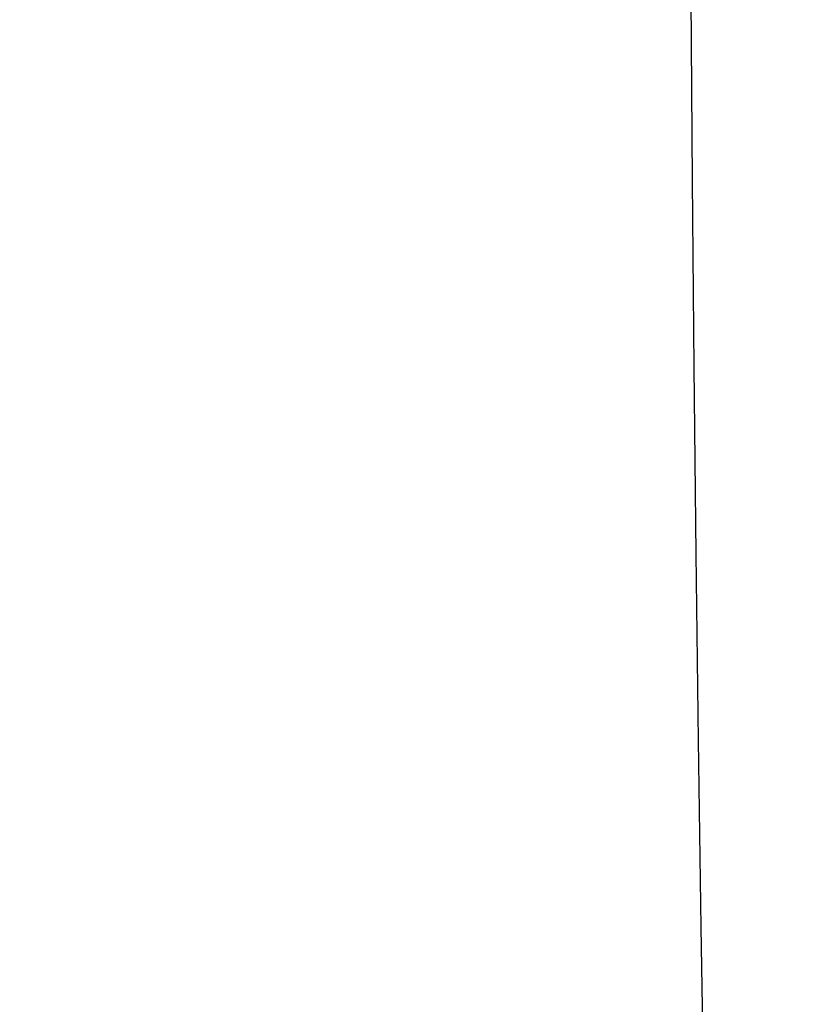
# Model space of a CAD drawing. Header units: millimetres. Extents: x -259 to 235, y -103 to 552.
# Tile 38 of 159: x -5.0278 to -4.9923, y -0.0768 to -0.0318. Entities that reach past the tile are written whole.
import ezdxf

# ---------------------------------------------------------------- set-up
doc = ezdxf.new("R2010")
doc.units = ezdxf.units.MM
doc.header["$MEASUREMENT"] = 0
doc.layers.add('Default', color=7, linetype='Continuous', true_color=0x000000)

# ---------------------------------------------------------------- blocks, each defined once
blk = doc.blocks.new('6666_1_2')
at = {"layer": 'Default'}
blk.add_open_spline([(-47.861377, 11.49179, 4.884583), (-48.569318, 11.467487, 4.729218), (-49.244011, 11.441352, 4.415871), (-50.400729, 11.396467, 3.536211), (-50.879882, 11.377539, 2.972389), (-51.552679, 11.329329, 1.69499), (-51.748324, 11.302283, 0.978341), (-51.822257, 11.25664, -0.474542), (-51.70017, 11.238103, -1.206627), (-51.158129, 11.191947, -2.545412), (-50.736684, 11.164282, -3.156167), (-49.673079, 11.117459, -4.14867), (-49.03392, 11.098314, -4.52755), (-47.661839, 11.05426, -4.977097), (-46.925436, 11.027033, -5.048769), (-45.482548, 10.979503, -4.876182), (-44.779847, 10.959439, -4.632018), (-44.163185, 10.937588, -4.251167)], degree=3, knots=[0, 0, 0, 0, 0.125005, 0.125005, 0.250049, 0.250049, 0.374977, 0.374977, 0.5, 0.5, 0.625006, 0.625006, 0.74995, 0.74995, 0.874995, 0.874995, 1, 1, 1, 1], dxfattribs=at)
blk = doc.blocks.new('SMALL_ASM_ASM')
at = {"layer": 'Default'}
blk.add_blockref('6666_1_2', (1688.774375, 3184.408799), dxfattribs=at)

msp = doc.modelspace()

# ---------------------------------------------------------------- block references
at = {"layer": 'Default', "extrusion": (0, -1, 0)}
msp.add_blockref('SMALL_ASM_ASM', (-1641.979937, -3187.59946), dxfattribs=at)

doc.saveas('drawing.dxf')
